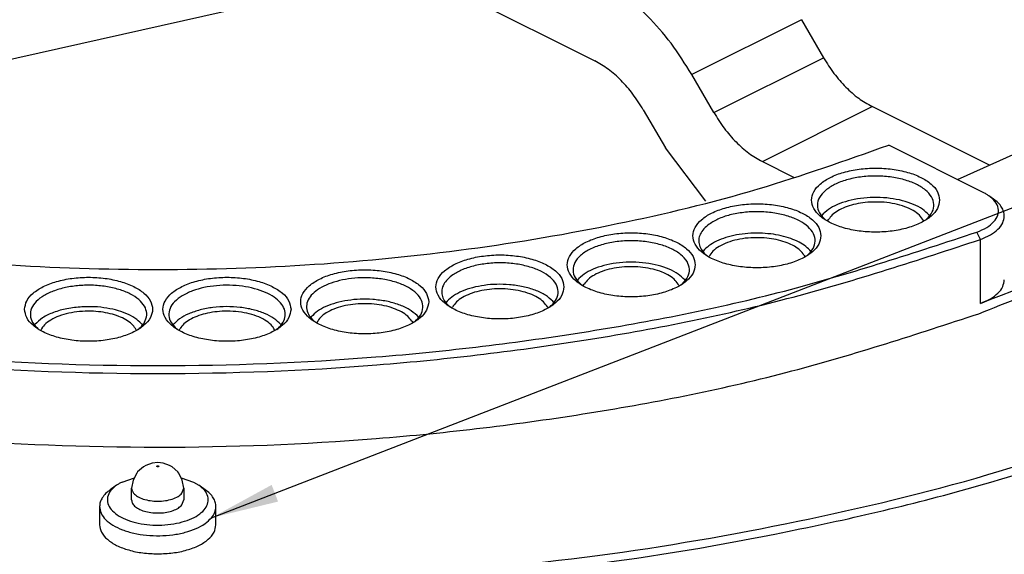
# Model space of a CAD drawing. Header units: inches. Extents: x -343 to 520, y -275 to 283.
# Tile 12 of 42: x -132 to -81, y -215 to -187. Entities that reach past the tile are written whole.
import ezdxf

# ---------------------------------------------------------------- set-up
doc = ezdxf.new("R2010")
doc.units = ezdxf.units.IN
doc.layers.add('1', color=7, linetype='Continuous')
doc.dimstyles.get("Standard").update_dxf_attribs({"dimtxt": 0.18, "dimasz": 0.18, "dimexe": 0.18, "dimexo": 0.0625, "dimgap": 0.09, "dimtad": 0, "dimtih": 1, "dimtoh": 1, "dimdec": 4, "dimzin": 0, "dimdsep": 46, "dimtxsty": 'Standard', "dimcen": 0.09, "dimadec": 0, "dimazin": 0, "dimtfac": 1, "dimtdec": 4, "dimtofl": 0, "dimtmove": 0, "dimatfit": 3, "dimfxl": 1, "dimtolj": 1, "dimtzin": 0, "dimarcsym": 0})

# ---------------------------------------------------------------- blocks, each defined once
blk = doc.blocks.new('GN615_1-M6-BSN__138', base_point=(-127.85, -213.86))
at = {"color": 7, "linetype": 'Continuous'}
for p, q in [((-125.131, -210.103), (-125.462, -210.22)), ((-124.85, -210.07), (-125.131, -210.103)), ((-124.569, -210.103), (-124.85, -210.07)), ((-124.238, -210.22), (-124.569, -210.103)), ((-125.938, -210.615), (-126.112, -210.989)), ((-125.892, -210.557), (-125.938, -210.615)), ((-125.591, -210.295), (-125.892, -210.557)), ((-125.462, -210.22), (-125.591, -210.295)), ((-124.109, -210.295), (-124.238, -210.22)), ((-123.808, -210.557), (-124.109, -210.295)), ((-123.762, -210.615), (-123.808, -210.557)), ((-123.588, -210.989), (-123.762, -210.615)), ((-126.688, -211.078), (-126.055, -210.867)), ((-126.112, -210.989), (-126.2, -211.391)), ((-123.645, -210.867), (-123.012, -211.078)), ((-123.5, -211.391), (-123.588, -210.989)), ((-123.012, -211.078), (-122.727, -211.247)), ((-126.973, -211.247), (-127.299, -211.478)), ((-126.2, -211.997), (-126.2, -211.391)), ((-123.603, -211.65), (-123.5, -211.391)), ((-123.5, -211.391), (-123.5, -211.997)), ((-122.401, -211.478), (-122.727, -211.247)), ((-123.603, -212.256), (-123.5, -211.997)), ((-127.85, -212.344), (-127.85, -213.279)), ((-121.85, -213.279), (-121.85, -212.344))]:
    blk.add_line(p, q, dxfattribs=at)
at = {"color": 1, "linetype": 'Continuous'}
for points, knots in [([(-124.8, -210.265), (-124.802, -210.261), (-124.806, -210.25), (-124.827, -210.242), (-124.85, -210.239), (-124.874, -210.242), (-124.893, -210.25), (-124.903, -210.265), (-124.893, -210.281), (-124.874, -210.288), (-124.85, -210.292), (-124.827, -210.288), (-124.806, -210.281), (-124.802, -210.27), (-124.8, -210.265)], [0, 0, 0, 0, 0.0141819, 0.0346428, 0.0598661, 0.0850894, 0.1055503, 0.1197323, 0.1339142, 0.1543751, 0.1795984, 0.2048217, 0.2252826, 0.2394645, 0.2394645, 0.2394645, 0.2394645]), ([(-126.097, -211.65), (-126.032, -211.71), (-125.888, -211.845), (-125.587, -211.966), (-125.235, -212.048), (-124.85, -212.075), (-124.465, -212.048), (-124.113, -211.966), (-123.812, -211.845), (-123.668, -211.71), (-123.603, -211.65)], [0, 0, 0, 0, 0.265236, 0.587516, 0.95553, 1.34849, 1.741451, 2.109464, 2.431744, 2.69698, 2.69698, 2.69698, 2.69698])]:
    blk.add_open_spline(points, degree=3, knots=knots, dxfattribs=at)
at = {"color": 7, "linetype": 'Continuous'}
for points, knots in [([(-126.688, -211.078), (-126.739, -211.104), (-126.837, -211.155), (-126.928, -211.217), (-126.973, -211.247)], [0, 0, 0, 0, 0.1700772, 0.3309107, 0.3309107, 0.3309107, 0.3309107]), ([(-127.299, -211.478), (-127.381, -211.541), (-127.536, -211.66), (-127.712, -211.876), (-127.828, -212.105), (-127.843, -212.266), (-127.85, -212.344)], [0, 0, 0, 0, 0.308419, 0.583421, 0.831439, 1.06405, 1.06405, 1.06405, 1.06405]), ([(-126.973, -211.247), (-127.083, -211.336), (-127.286, -211.499), (-127.46, -211.837), (-127.453, -212.202), (-127.321, -212.394), (-127.252, -212.495)], [0, 0, 0, 0, 0.421436, 0.774302, 1.101199, 1.460423, 1.460423, 1.460423, 1.460423]), ([(-127.252, -212.495), (-127.154, -212.591), (-126.94, -212.8), (-126.503, -213.014), (-125.986, -213.181), (-125.403, -213.28), (-124.79, -213.309), (-124.18, -213.266), (-123.608, -213.153), (-123.103, -212.977), (-122.694, -212.746), (-122.399, -212.468), (-122.239, -212.148), (-122.251, -211.806), (-122.427, -211.488), (-122.621, -211.332), (-122.727, -211.247)], [0, 0, 0, 0, 0.409001, 0.892154, 1.441443, 2.03865, 2.659777, 3.27828, 3.867884, 4.405444, 4.874327, 5.269217, 5.603449, 5.915204, 6.255308, 6.658992, 6.658992, 6.658992, 6.658992]), ([(-126.2, -211.391), (-126.195, -211.436), (-126.184, -211.532), (-126.127, -211.609), (-126.097, -211.65)], [0, 0, 0, 0, 0.1342161, 0.2823227, 0.2823227, 0.2823227, 0.2823227]), ([(-121.85, -212.344), (-121.857, -212.266), (-121.872, -212.105), (-121.988, -211.876), (-122.164, -211.66), (-122.319, -211.541), (-122.401, -211.478)], [0, 0, 0, 0, 0.232612, 0.480629, 0.755631, 1.064051, 1.064051, 1.064051, 1.064051]), ([(-126.2, -211.997), (-126.189, -212.061), (-126.163, -212.2), (-125.993, -212.37), (-125.757, -212.509), (-125.454, -212.61), (-125.109, -212.668), (-124.746, -212.679), (-124.389, -212.641), (-124.068, -212.556), (-123.794, -212.438), (-123.663, -212.312), (-123.603, -212.256)], [0, 0, 0, 0, 0.190104, 0.415262, 0.690071, 1.011464, 1.366194, 1.735646, 2.099152, 2.436855, 2.732737, 2.978616, 2.978616, 2.978616, 2.978616]), ([(-127.85, -212.344), (-127.833, -212.461), (-127.797, -212.711), (-127.534, -213.04), (-127.157, -213.324), (-126.66, -213.556), (-126.076, -213.727), (-125.429, -213.829), (-124.753, -213.856), (-124.082, -213.807), (-123.449, -213.685), (-122.89, -213.493), (-122.417, -213.253), (-122.185, -213.023), (-122.078, -212.918)], [0, 0, 0, 0, 0.349514, 0.746476, 1.216701, 1.764107, 2.378115, 3.039336, 3.723338, 4.403501, 5.053564, 5.650218, 6.176146, 6.62422, 6.62422, 6.62422, 6.62422]), ([(-122.078, -212.918), (-122.012, -212.828), (-121.886, -212.656), (-121.862, -212.444), (-121.85, -212.344)], [0, 0, 0, 0, 0.3291263, 0.6273848, 0.6273848, 0.6273848, 0.6273848])]:
    blk.add_open_spline(points, degree=3, knots=knots, dxfattribs=at)
blk = doc.blocks.new('E7018-22581_smp_connector_ring__143', base_point=(-216.35, -226.202))
at = {"color": 7, "linetype": 'Continuous'}
for p, q in [((-82.307, -196.155), (-87.175, -193.72)), ((-83.626, -195.495), (-80.611, -194.138)), ((-81.766, -196.503), (-82.011, -196.33)), ((-90.548, -197.263), (-90.636, -197.364)), ((-85.061, -197.364), (-85.092, -197.323)), ((-90.436, -197.571), (-90.409, -197.592)), ((-90.322, -197.642), (-90.279, -197.557)), ((-85.387, -197.611), (-85.374, -197.643)), ((-85.285, -197.59), (-85.203, -197.52)), ((-96.735, -199.176), (-96.755, -199.203)), ((-96.554, -199.409), (-96.532, -199.427)), ((-91.543, -199.382), (-91.491, -199.481)), ((-91.399, -199.425), (-91.36, -199.393)), ((-91.178, -199.202), (-91.18, -199.198)), ((-96.441, -199.48), (-96.434, -199.462)), ((-103.144, -200.595), (-103.235, -200.699)), ((-103.035, -200.906), (-103.008, -200.927)), ((-102.921, -200.977), (-102.876, -200.889)), ((-97.985, -200.949), (-97.973, -200.979)), ((-97.883, -200.925), (-97.805, -200.858)), ((-97.66, -200.699), (-97.688, -200.662)), ((-109.941, -201.767), (-110, -201.839)), ((-104.643, -202.06), (-104.565, -201.991)), ((-104.424, -201.839), (-104.484, -201.766)), ((-109.8, -202.045), (-109.781, -202.06)), ((-109.686, -202.116), (-109.659, -202.058)), ((-104.766, -202.057), (-104.739, -202.117)), ((-131.207, -202.99), (-131.187, -202.963)), ((-125.633, -202.986), (-125.63, -202.989)), ((-124.067, -202.986), (-124.07, -202.989)), ((-118.493, -202.99), (-118.513, -202.963)), ((-116.943, -202.567), (-116.972, -202.605)), ((-116.772, -202.811), (-116.75, -202.828)), ((-116.658, -202.883), (-116.646, -202.854)), ((-111.755, -202.794), (-111.71, -202.883)), ((-111.615, -202.826), (-111.59, -202.806)), ((-111.395, -202.604), (-111.487, -202.5)), ((-130.984, -203.215), (-131.007, -203.196)), ((-130.886, -203.25), (-130.893, -203.268)), ((-125.944, -203.268), (-125.996, -203.17)), ((-125.813, -203.181), (-125.852, -203.213)), ((-123.869, -203.196), (-123.844, -203.216)), ((-123.756, -203.267), (-123.704, -203.17)), ((-118.814, -203.25), (-118.807, -203.269)), ((-118.716, -203.214), (-118.651, -203.159))]:
    blk.add_line(p, q, dxfattribs=at)
at = {"color": 1, "linetype": 'Continuous'}
for p, q in [((-82.449, -198.581), (-82.626, -198.2)), ((-82.449, -201.872), (-82.449, -198.581))]:
    blk.add_line(p, q, dxfattribs=at)
at = {"color": 7, "linetype": 'Continuous'}
for points, knots in [([(-196.85, -173.279), (-196.669, -175.186), (-196.294, -179.131), (-193.391, -184.744), (-188.968, -189.987), (-182.967, -194.776), (-175.593, -199.026), (-166.997, -202.647), (-157.387, -205.558), (-146.99, -207.689), (-136.056, -208.989), (-124.85, -209.425), (-113.643, -208.993), (-102.715, -207.675), (-92.296, -205.607), (-85.723, -203.451), (-82.529, -202.404)], [0, 0, 0, 0, 5.700978, 11.794343, 18.571655, 26.190582, 34.693017, 44.034736, 54.110006, 64.769609, 75.83442, 87.106418, 98.378417, 109.443227, 120.102831, 130.1781, 130.1781, 130.1781, 130.1781]), ([(-82.529, -202.404), (-79.631, -201.255), (-74.095, -199.062), (-66.736, -194.768), (-60.731, -189.989), (-56.309, -184.744), (-53.406, -179.131), (-53.031, -175.186), (-52.85, -173.279)], [0, 0, 0, 0, 9.341718, 17.844153, 25.46308, 32.240392, 38.333756, 44.034734, 44.034734, 44.034734, 44.034734]), ([(-162.525, -193.72), (-160.294, -194.51), (-155.712, -196.131), (-148.455, -197.869), (-140.816, -199.171), (-132.901, -199.951), (-124.85, -200.214), (-116.799, -199.951), (-108.884, -199.171), (-101.245, -197.869), (-93.988, -196.131), (-89.406, -194.51), (-87.175, -193.72)], [0, 0, 0, 0, 7.095254, 14.572949, 22.349057, 30.329483, 38.413657, 46.49783, 54.478256, 62.254364, 69.732059, 76.827313, 76.827313, 76.827313, 76.827313]), ([(-82.449, -201.872), (-79.567, -200.749), (-74.059, -198.603), (-69.048, -195.47), (-66.659, -193.977)], [0, 0, 0, 0, 9.256425, 17.688177, 17.688177, 17.688177, 17.688177]), ([(-84.548, -196.552), (-84.573, -196.404), (-84.628, -196.083), (-85.006, -195.682), (-85.535, -195.349), (-86.219, -195.096), (-87.005, -194.938), (-87.848, -194.884), (-88.69, -194.938), (-89.477, -195.096), (-90.159, -195.349), (-90.695, -195.682), (-91.054, -196.083), (-91.191, -196.552), (-91.054, -197.021), (-90.695, -197.423), (-90.159, -197.755), (-89.477, -198.008), (-88.69, -198.166), (-87.848, -198.22), (-87.005, -198.166), (-86.219, -198.008), (-85.535, -197.755), (-85.006, -197.423), (-84.628, -197.021), (-84.573, -196.7), (-84.548, -196.552)], [0, 0, 0, 0, 0.441607, 0.958372, 1.584316, 2.316343, 3.12913, 3.985081, 4.841032, 5.65382, 6.385847, 7.01179, 7.528555, 7.970162, 8.411769, 8.928534, 9.554478, 10.286505, 11.099292, 11.955243, 12.811194, 13.623982, 14.356009, 14.981953, 15.498717, 15.940324, 15.940324, 15.940324, 15.940324]), ([(-85.203, -197.52), (-85.099, -197.407), (-84.905, -197.196), (-84.812, -196.768), (-84.954, -196.353), (-85.29, -195.997), (-85.78, -195.703), (-86.399, -195.48), (-87.109, -195.341), (-87.866, -195.296), (-88.623, -195.345), (-89.327, -195.491), (-89.948, -195.708), (-90.282, -195.944), (-90.436, -196.053)], [0, 0, 0, 0, 0.453721, 0.846605, 1.246934, 1.718136, 2.286921, 2.948871, 3.681017, 4.45011, 5.218276, 5.947748, 6.605633, 7.169632, 7.169632, 7.169632, 7.169632]), ([(-90.436, -196.053), (-90.551, -196.166), (-90.763, -196.376), (-90.887, -196.812), (-90.763, -197.248), (-90.551, -197.457), (-90.436, -197.571)], [0, 0, 0, 0, 0.477646, 0.884548, 1.291449, 1.769095, 1.769095, 1.769095, 1.769095]), ([(-82.626, -198.2), (-82.453, -198.128), (-82.134, -197.995), (-81.755, -197.7), (-81.525, -197.352), (-81.498, -196.964), (-81.678, -196.598), (-81.894, -196.425), (-82.011, -196.33)], [0, 0, 0, 0, 0.56075, 1.032539, 1.422928, 1.77275, 2.147453, 2.596607, 2.596607, 2.596607, 2.596607]), ([(-82.011, -196.33), (-82.058, -196.299), (-82.153, -196.235), (-82.254, -196.182), (-82.307, -196.155)], [0, 0, 0, 0, 0.1670194, 0.3436379, 0.3436379, 0.3436379, 0.3436379]), ([(-90.667, -198.39), (-90.692, -198.243), (-90.746, -197.922), (-91.125, -197.52), (-91.654, -197.187), (-92.338, -196.935), (-93.124, -196.776), (-93.967, -196.722), (-94.809, -196.776), (-95.596, -196.935), (-96.278, -197.187), (-96.813, -197.52), (-97.173, -197.922), (-97.31, -198.39), (-97.173, -198.859), (-96.813, -199.261), (-96.278, -199.594), (-95.596, -199.846), (-94.809, -200.005), (-93.967, -200.059), (-93.124, -200.005), (-92.338, -199.846), (-91.654, -199.594), (-91.125, -199.261), (-90.746, -198.859), (-90.692, -198.538), (-90.667, -198.39)], [0, 0, 0, 0, 0.441607, 0.958372, 1.584316, 2.316343, 3.12913, 3.985081, 4.841032, 5.65382, 6.385847, 7.01179, 7.528555, 7.970162, 8.411769, 8.928534, 9.554478, 10.286505, 11.099292, 11.955243, 12.811194, 13.623982, 14.356009, 14.981953, 15.498717, 15.940324, 15.940324, 15.940324, 15.940324]), ([(-85.092, -197.323), (-85.201, -197.219), (-85.438, -196.992), (-85.915, -196.755), (-86.478, -196.566), (-87.112, -196.449), (-87.782, -196.403), (-88.456, -196.434), (-89.099, -196.538), (-89.678, -196.714), (-90.174, -196.94), (-90.43, -197.161), (-90.548, -197.263)], [0, 0, 0, 0, 0.451347, 0.980117, 1.578533, 2.229007, 2.908198, 3.589974, 4.247962, 4.85807, 5.401324, 5.867643, 5.867643, 5.867643, 5.867643]), ([(-87.998, -196.651), (-88.169, -196.661), (-88.503, -196.68), (-88.981, -196.773), (-89.415, -196.908), (-89.784, -197.086), (-90.084, -197.293), (-90.217, -197.473), (-90.279, -197.557)], [0, 0, 0, 0, 0.511216, 1.002113, 1.458622, 1.869662, 2.228989, 2.5379, 2.5379, 2.5379, 2.5379]), ([(-85.387, -197.611), (-85.451, -197.515), (-85.589, -197.305), (-85.932, -197.072), (-86.358, -196.876), (-86.864, -196.737), (-87.419, -196.653), (-87.804, -196.651), (-87.998, -196.651)], [0, 0, 0, 0, 0.342191, 0.748207, 1.2203, 1.748479, 2.315378, 2.899472, 2.899472, 2.899472, 2.899472]), ([(-81.216, -197.369), (-81.223, -197.291), (-81.238, -197.13), (-81.354, -196.902), (-81.53, -196.685), (-81.685, -196.566), (-81.766, -196.503)], [0, 0, 0, 0, 0.232611, 0.480629, 0.75563, 1.064049, 1.064049, 1.064049, 1.064049]), ([(-91.36, -199.393), (-91.252, -199.284), (-91.052, -199.081), (-90.931, -198.666), (-91.037, -198.254), (-91.339, -197.894), (-91.794, -197.593), (-92.379, -197.359), (-93.06, -197.204), (-93.798, -197.137), (-94.546, -197.162), (-95.257, -197.281), (-95.895, -197.472), (-96.255, -197.688), (-96.422, -197.788)], [0, 0, 0, 0, 0.455221, 0.845628, 1.23323, 1.681818, 2.222677, 2.855982, 3.562711, 4.31295, 5.071399, 5.801809, 6.471257, 7.05502, 7.05502, 7.05502, 7.05502]), ([(-82.449, -198.581), (-82.273, -198.509), (-81.945, -198.374), (-81.55, -198.083), (-81.273, -197.747), (-81.234, -197.489), (-81.216, -197.369)], [0, 0, 0, 0, 0.569277, 1.057615, 1.467985, 1.827285, 1.827285, 1.827285, 1.827285]), ([(-96.422, -197.788), (-96.521, -197.866), (-96.705, -198.012), (-96.897, -198.289), (-96.984, -198.585), (-96.948, -198.886), (-96.801, -199.174), (-96.64, -199.327), (-96.554, -199.409)], [0, 0, 0, 0, 0.37534, 0.701533, 0.994459, 1.280889, 1.590164, 1.943268, 1.943268, 1.943268, 1.943268]), ([(-167.074, -198.2), (-163.889, -199.248), (-157.334, -201.403), (-146.939, -203.472), (-136.035, -204.79), (-124.85, -205.221), (-113.665, -204.79), (-102.761, -203.472), (-92.366, -201.403), (-85.811, -199.248), (-82.626, -198.2)], [0, 0, 0, 0, 10.05016, 20.685861, 31.727684, 42.977183, 54.226683, 65.268505, 75.904207, 85.954366, 85.954366, 85.954366, 85.954366]), ([(-97.147, -199.888), (-97.172, -199.74), (-97.226, -199.419), (-97.605, -199.017), (-98.134, -198.684), (-98.818, -198.432), (-99.604, -198.273), (-100.447, -198.219), (-101.289, -198.273), (-102.076, -198.432), (-102.758, -198.684), (-103.293, -199.017), (-103.653, -199.419), (-103.79, -199.888), (-103.653, -200.356), (-103.293, -200.758), (-102.758, -201.091), (-102.076, -201.343), (-101.289, -201.502), (-100.447, -201.556), (-99.604, -201.502), (-98.818, -201.343), (-98.134, -201.091), (-97.605, -200.758), (-97.226, -200.356), (-97.172, -200.035), (-97.147, -199.888)], [0, 0, 0, 0, 0.441607, 0.958372, 1.584316, 2.316343, 3.12913, 3.985081, 4.841032, 5.65382, 6.385847, 7.01179, 7.528555, 7.970162, 8.411769, 8.928534, 9.554478, 10.286505, 11.099292, 11.955243, 12.811194, 13.623982, 14.356009, 14.981953, 15.498717, 15.940324, 15.940324, 15.940324, 15.940324]), ([(-93.82, -198.256), (-94.024, -198.257), (-94.426, -198.259), (-95.013, -198.338), (-95.557, -198.47), (-96.035, -198.656), (-96.44, -198.879), (-96.641, -199.082), (-96.735, -199.176)], [0, 0, 0, 0, 0.610289, 1.206214, 1.769948, 2.286273, 2.74444, 3.140772, 3.140772, 3.140772, 3.140772]), ([(-91.18, -199.198), (-91.264, -199.11), (-91.443, -198.92), (-91.805, -198.703), (-92.234, -198.518), (-92.726, -198.379), (-93.261, -198.285), (-93.632, -198.266), (-93.82, -198.256)], [0, 0, 0, 0, 0.363753, 0.78121, 1.250659, 1.764515, 2.311334, 2.877251, 2.877251, 2.877251, 2.877251]), ([(-167.251, -198.581), (-164.053, -199.633), (-157.47, -201.798), (-147.031, -203.875), (-136.081, -205.199), (-124.85, -205.631), (-113.619, -205.199), (-102.669, -203.875), (-92.23, -201.798), (-85.647, -199.633), (-82.449, -198.581)], [0, 0, 0, 0, 10.092211, 20.772413, 31.860435, 43.157004, 54.453573, 65.541595, 76.221797, 86.314008, 86.314008, 86.314008, 86.314008]), ([(-97.805, -200.858), (-97.7, -200.744), (-97.504, -200.533), (-97.41, -200.101), (-97.556, -199.683), (-97.897, -199.326), (-98.394, -199.031), (-99.021, -198.809), (-99.738, -198.673), (-100.501, -198.631), (-101.261, -198.687), (-101.968, -198.835), (-102.578, -199.068), (-103.054, -199.373), (-103.372, -199.739), (-103.484, -200.163), (-103.357, -200.589), (-103.147, -200.795), (-103.035, -200.906)], [0, 0, 0, 0, 0.457283, 0.852825, 1.256326, 1.732249, 2.307261, 2.976307, 3.715528, 4.490717, 5.263117, 5.994307, 6.651158, 7.211866, 7.674994, 8.072754, 8.473363, 8.943157, 8.943157, 8.943157, 8.943157]), ([(-93.843, -198.488), (-94.038, -198.49), (-94.421, -198.493), (-94.975, -198.58), (-95.478, -198.722), (-95.9, -198.92), (-96.238, -199.156), (-96.372, -199.366), (-96.434, -199.462)], [0, 0, 0, 0, 0.583806, 1.149366, 1.67529, 2.144472, 2.547366, 2.886944, 2.886944, 2.886944, 2.886944]), ([(-91.543, -199.382), (-91.607, -199.299), (-91.744, -199.12), (-92.049, -198.914), (-92.421, -198.738), (-92.858, -198.606), (-93.338, -198.515), (-93.673, -198.497), (-93.843, -198.488)], [0, 0, 0, 0, 0.311358, 0.673445, 1.087077, 1.545698, 2.038029, 2.549887, 2.549887, 2.549887, 2.549887]), ([(-103.912, -201.026), (-103.937, -200.878), (-103.992, -200.557), (-104.37, -200.155), (-104.899, -199.823), (-105.583, -199.57), (-106.37, -199.412), (-107.212, -199.358), (-108.054, -199.412), (-108.842, -199.57), (-109.524, -199.823), (-110.059, -200.155), (-110.419, -200.557), (-110.555, -201.026), (-110.419, -201.495), (-110.059, -201.896), (-109.524, -202.229), (-108.842, -202.482), (-108.054, -202.64), (-107.212, -202.694), (-106.37, -202.64), (-105.583, -202.482), (-104.899, -202.229), (-104.37, -201.896), (-103.992, -201.495), (-103.937, -201.174), (-103.912, -201.026)], [0, 0, 0, 0, 0.441607, 0.958372, 1.584316, 2.316343, 3.12913, 3.985081, 4.841032, 5.65382, 6.385847, 7.01179, 7.528555, 7.970162, 8.411769, 8.928534, 9.554478, 10.286505, 11.099292, 11.955243, 12.811194, 13.623982, 14.356009, 14.981953, 15.498717, 15.940324, 15.940324, 15.940324, 15.940324]), ([(-104.565, -201.991), (-104.463, -201.88), (-104.274, -201.674), (-104.177, -201.256), (-104.306, -200.85), (-104.624, -200.497), (-105.092, -200.203), (-105.686, -199.976), (-106.373, -199.829), (-107.112, -199.771), (-107.857, -199.804), (-108.56, -199.931), (-109.189, -200.128), (-109.54, -200.347), (-109.703, -200.449)], [0, 0, 0, 0, 0.444862, 0.830555, 1.220983, 1.677055, 2.226151, 2.866036, 3.576478, 4.327073, 5.082529, 5.806993, 6.468293, 7.042851, 7.042851, 7.042851, 7.042851]), ([(-97.688, -200.662), (-97.797, -200.557), (-98.033, -200.33), (-98.509, -200.092), (-99.071, -199.903), (-99.704, -199.785), (-100.375, -199.739), (-101.048, -199.769), (-101.692, -199.872), (-102.271, -200.047), (-102.769, -200.273), (-103.026, -200.493), (-103.144, -200.595)], [0, 0, 0, 0, 0.450618, 0.978668, 1.576491, 2.226573, 2.905611, 3.587488, 4.245822, 4.856486, 5.400442, 5.867501, 5.867501, 5.867501, 5.867501]), ([(-110.884, -201.792), (-110.909, -201.645), (-110.964, -201.324), (-111.342, -200.922), (-111.871, -200.589), (-112.555, -200.337), (-113.342, -200.178), (-114.184, -200.124), (-115.026, -200.178), (-115.814, -200.337), (-116.496, -200.589), (-117.031, -200.922), (-117.391, -201.324), (-117.527, -201.792), (-117.391, -202.261), (-117.031, -202.663), (-116.496, -202.996), (-115.814, -203.248), (-115.026, -203.407), (-114.184, -203.461), (-113.342, -203.407), (-112.555, -203.248), (-111.871, -202.996), (-111.342, -202.663), (-110.964, -202.261), (-110.909, -201.94), (-110.884, -201.792)], [0, 0, 0, 0, 0.441607, 0.958372, 1.584316, 2.316343, 3.12913, 3.985081, 4.841032, 5.65382, 6.385847, 7.01179, 7.528555, 7.970162, 8.411769, 8.928534, 9.554478, 10.286505, 11.099292, 11.955243, 12.811194, 13.623982, 14.356009, 14.981953, 15.498717, 15.940324, 15.940324, 15.940324, 15.940324]), ([(-109.703, -200.449), (-109.796, -200.527), (-109.972, -200.672), (-110.152, -200.946), (-110.23, -201.237), (-110.19, -201.532), (-110.042, -201.814), (-109.884, -201.964), (-109.8, -202.045)], [0, 0, 0, 0, 0.363487, 0.68046, 0.96688, 1.2486, 1.553279, 1.900505, 1.900505, 1.900505, 1.900505]), ([(-100.385, -199.984), (-100.568, -199.988), (-100.929, -199.994), (-101.45, -200.077), (-101.926, -200.209), (-102.332, -200.392), (-102.663, -200.608), (-102.809, -200.801), (-102.876, -200.889)], [0, 0, 0, 0, 0.549055, 1.080996, 1.578009, 2.02561, 2.415013, 2.746626, 2.746626, 2.746626, 2.746626]), ([(-97.985, -200.949), (-98.043, -200.859), (-98.17, -200.662), (-98.481, -200.438), (-98.87, -200.246), (-99.333, -200.103), (-99.845, -200.007), (-100.203, -199.992), (-100.385, -199.984)], [0, 0, 0, 0, 0.320078, 0.696112, 1.131205, 1.618271, 2.143863, 2.690741, 2.690741, 2.690741, 2.690741]), ([(-131.719, -202.178), (-131.694, -202.326), (-131.639, -202.647), (-131.261, -203.048), (-130.732, -203.381), (-130.048, -203.634), (-129.262, -203.792), (-128.419, -203.846), (-127.577, -203.792), (-126.79, -203.634), (-126.108, -203.381), (-125.572, -203.048), (-125.213, -202.647), (-125.076, -202.178), (-125.213, -201.709), (-125.572, -201.307), (-126.108, -200.975), (-126.79, -200.722), (-127.577, -200.564), (-128.419, -200.51), (-129.262, -200.564), (-130.048, -200.722), (-130.732, -200.975), (-131.261, -201.307), (-131.639, -201.709), (-131.694, -202.03), (-131.719, -202.178)], [0, 0, 0, 0, 0.441607, 0.958372, 1.584316, 2.316343, 3.12913, 3.985081, 4.841032, 5.65382, 6.385847, 7.01179, 7.528555, 7.970162, 8.411769, 8.928534, 9.554478, 10.286505, 11.099292, 11.955243, 12.811194, 13.623982, 14.356009, 14.981953, 15.498717, 15.940324, 15.940324, 15.940324, 15.940324]), ([(-125.531, -202.843), (-125.48, -202.723), (-125.381, -202.486), (-125.473, -202.079), (-125.744, -201.726), (-126.167, -201.425), (-126.715, -201.185), (-127.362, -201.018), (-128.07, -200.933), (-128.799, -200.935), (-129.505, -201.024), (-130.148, -201.194), (-130.693, -201.436), (-131.109, -201.739), (-131.375, -202.097), (-131.45, -202.499), (-131.314, -202.896), (-131.115, -203.091), (-131.007, -203.196)], [0, 0, 0, 0, 0.381115, 0.755159, 1.182157, 1.694402, 2.295258, 2.969587, 3.691488, 4.429366, 5.149869, 5.821559, 6.418874, 6.927278, 7.351145, 7.724154, 8.106973, 8.554343, 8.554343, 8.554343, 8.554343]), ([(-117.981, -202.178), (-118.006, -202.03), (-118.061, -201.709), (-118.439, -201.307), (-118.968, -200.975), (-119.652, -200.722), (-120.438, -200.564), (-121.281, -200.51), (-122.123, -200.564), (-122.91, -200.722), (-123.592, -200.975), (-124.128, -201.307), (-124.487, -201.709), (-124.624, -202.178), (-124.487, -202.647), (-124.128, -203.048), (-123.592, -203.381), (-122.91, -203.634), (-122.123, -203.792), (-121.281, -203.846), (-120.438, -203.792), (-119.652, -203.634), (-118.968, -203.381), (-118.439, -203.048), (-118.061, -202.647), (-118.006, -202.326), (-117.981, -202.178)], [0, 0, 0, 0, 0.441607, 0.958372, 1.584316, 2.316343, 3.12913, 3.985081, 4.841032, 5.65382, 6.385847, 7.01179, 7.528555, 7.970162, 8.411769, 8.928534, 9.554478, 10.286505, 11.099292, 11.955243, 12.811194, 13.623982, 14.356009, 14.981953, 15.498717, 15.940324, 15.940324, 15.940324, 15.940324]), ([(-118.651, -203.159), (-118.557, -203.061), (-118.381, -202.878), (-118.258, -202.52), (-118.306, -202.156), (-118.517, -201.822), (-118.86, -201.531), (-119.318, -201.287), (-119.87, -201.1), (-120.491, -200.978), (-121.151, -200.926), (-121.816, -200.95), (-122.458, -201.04), (-122.86, -201.167), (-123.054, -201.228)], [0, 0, 0, 0, 0.403731, 0.754325, 1.093656, 1.469477, 1.912182, 2.430298, 3.016926, 3.655618, 4.324259, 4.997882, 5.651068, 6.260292, 6.260292, 6.260292, 6.260292]), ([(-113.879, -200.56), (-114.099, -200.556), (-114.535, -200.547), (-115.171, -200.624), (-115.761, -200.762), (-116.278, -200.962), (-116.699, -201.213), (-117.006, -201.507), (-117.181, -201.841), (-117.196, -202.197), (-117.051, -202.541), (-116.869, -202.717), (-116.772, -202.811)], [0, 0, 0, 0, 0.659606, 1.306414, 1.917699, 2.474064, 2.962154, 3.378521, 3.735343, 4.06536, 4.414136, 4.817982, 4.817982, 4.817982, 4.817982]), ([(-111.59, -202.806), (-111.482, -202.699), (-111.282, -202.501), (-111.151, -202.097), (-111.237, -201.691), (-111.517, -201.333), (-111.947, -201.03), (-112.507, -200.791), (-113.164, -200.622), (-113.635, -200.581), (-113.879, -200.56)], [0, 0, 0, 0, 0.45056, 0.83631, 1.214647, 1.647536, 2.167904, 2.778632, 3.463549, 4.195483, 4.195483, 4.195483, 4.195483]), ([(-106.725, -200.91), (-106.942, -200.899), (-107.374, -200.877), (-108.011, -200.933), (-108.611, -201.049), (-109.146, -201.23), (-109.602, -201.456), (-109.834, -201.668), (-109.941, -201.767)], [0, 0, 0, 0, 0.650791, 1.295811, 1.912631, 2.481324, 2.986814, 3.422073, 3.422073, 3.422073, 3.422073]), ([(-104.484, -201.766), (-104.607, -201.656), (-104.876, -201.415), (-105.41, -201.176), (-106.035, -200.99), (-106.489, -200.937), (-106.725, -200.91)], [0, 0, 0, 0, 0.494421, 1.077137, 1.73569, 2.446133, 2.446133, 2.446133, 2.446133]), ([(-82.449, -201.872), (-82.273, -201.8), (-81.945, -201.665), (-81.55, -201.373), (-81.273, -201.038), (-81.234, -200.78), (-81.216, -200.66)], [0, 0, 0, 0, 0.569278, 1.057616, 1.467986, 1.827286, 1.827286, 1.827286, 1.827286]), ([(-123.054, -201.228), (-123.236, -201.303), (-123.573, -201.444), (-123.98, -201.75), (-124.24, -202.106), (-124.311, -202.505), (-124.174, -202.898), (-123.976, -203.092), (-123.869, -203.196)], [0, 0, 0, 0, 0.589675, 1.09148, 1.510457, 1.880372, 2.260883, 2.705322, 2.705322, 2.705322, 2.705322]), ([(-107.213, -201.122), (-107.395, -201.128), (-107.755, -201.139), (-108.271, -201.228), (-108.741, -201.366), (-109.138, -201.553), (-109.46, -201.773), (-109.596, -201.968), (-109.659, -202.058)], [0, 0, 0, 0, 0.548082, 1.076944, 1.569049, 2.010419, 2.393098, 2.718816, 2.718816, 2.718816, 2.718816]), ([(-104.766, -202.057), (-104.829, -201.968), (-104.965, -201.773), (-105.287, -201.553), (-105.684, -201.365), (-106.154, -201.228), (-106.671, -201.139), (-107.03, -201.128), (-107.213, -201.122)], [0, 0, 0, 0, 0.325773, 0.708514, 1.149943, 1.642095, 2.170987, 2.71908, 2.71908, 2.71908, 2.71908]), ([(-113.77, -201.671), (-113.987, -201.662), (-114.418, -201.646), (-115.052, -201.709), (-115.647, -201.833), (-116.173, -202.02), (-116.618, -202.251), (-116.84, -202.467), (-116.943, -202.567)], [0, 0, 0, 0, 0.651293, 1.294236, 1.906578, 2.468808, 2.966574, 3.394014, 3.394014, 3.394014, 3.394014]), ([(-114.246, -201.889), (-114.429, -201.897), (-114.786, -201.912), (-115.299, -202.008), (-115.762, -202.151), (-116.15, -202.343), (-116.461, -202.567), (-116.588, -202.764), (-116.646, -202.854)], [0, 0, 0, 0, 0.546866, 1.072427, 1.559445, 1.99448, 2.370452, 2.690478, 2.690478, 2.690478, 2.690478]), ([(-111.755, -202.794), (-111.822, -202.705), (-111.968, -202.512), (-112.299, -202.296), (-112.705, -202.114), (-113.182, -201.982), (-113.703, -201.899), (-114.063, -201.892), (-114.246, -201.889)], [0, 0, 0, 0, 0.331669, 0.721134, 1.168792, 1.66585, 2.197819, 2.746882, 2.746882, 2.746882, 2.746882]), ([(-111.487, -202.5), (-111.615, -202.391), (-111.895, -202.154), (-112.441, -201.921), (-113.074, -201.743), (-113.532, -201.695), (-113.77, -201.671)], [0, 0, 0, 0, 0.503319, 1.094405, 1.759351, 2.473383, 2.473383, 2.473383, 2.473383]), ([(-128.761, -202.051), (-129.019, -202.076), (-129.516, -202.122), (-130.198, -202.317), (-130.778, -202.574), (-131.059, -202.842), (-131.187, -202.963)], [0, 0, 0, 0, 0.775309, 1.493633, 2.123838, 2.650401, 2.650401, 2.650401, 2.650401]), ([(-128.295, -202.276), (-128.49, -202.277), (-128.873, -202.281), (-129.427, -202.367), (-129.93, -202.509), (-130.352, -202.707), (-130.69, -202.943), (-130.825, -203.153), (-130.886, -203.25)], [0, 0, 0, 0, 0.583814, 1.149403, 1.675376, 2.144621, 2.547582, 2.887215, 2.887215, 2.887215, 2.887215]), ([(-125.633, -202.986), (-125.73, -202.885), (-125.942, -202.666), (-126.377, -202.43), (-126.893, -202.236), (-127.482, -202.106), (-128.113, -202.035), (-128.544, -202.046), (-128.761, -202.051)], [0, 0, 0, 0, 0.41971, 0.909673, 1.465256, 2.072871, 2.713455, 3.364959, 3.364959, 3.364959, 3.364959]), ([(-125.996, -203.17), (-126.059, -203.087), (-126.196, -202.907), (-126.501, -202.702), (-126.873, -202.526), (-127.31, -202.393), (-127.79, -202.303), (-128.125, -202.285), (-128.295, -202.276)], [0, 0, 0, 0, 0.311306, 0.673334, 1.086911, 1.545487, 2.037787, 2.549631, 2.549631, 2.549631, 2.549631]), ([(-118.513, -202.963), (-118.624, -202.855), (-118.867, -202.618), (-119.363, -202.373), (-119.949, -202.182), (-120.609, -202.066), (-121.305, -202.028), (-121.999, -202.071), (-122.656, -202.192), (-123.236, -202.389), (-123.724, -202.637), (-123.959, -202.876), (-124.067, -202.986)], [0, 0, 0, 0, 0.465176, 1.013349, 1.635816, 2.312704, 3.017751, 3.721774, 4.395692, 5.013562, 5.556112, 6.015643, 6.015643, 6.015643, 6.015643]), ([(-121.405, -202.276), (-121.575, -202.285), (-121.91, -202.303), (-122.39, -202.393), (-122.827, -202.526), (-123.199, -202.702), (-123.504, -202.907), (-123.641, -203.087), (-123.704, -203.17)], [0, 0, 0, 0, 0.511844, 1.004144, 1.46272, 1.876296, 2.238324, 2.54963, 2.54963, 2.54963, 2.54963]), ([(-118.814, -203.25), (-118.875, -203.153), (-119.01, -202.943), (-119.348, -202.707), (-119.77, -202.509), (-120.273, -202.367), (-120.827, -202.281), (-121.21, -202.277), (-121.405, -202.276)], [0, 0, 0, 0, 0.339633, 0.742594, 1.211839, 1.737812, 2.303402, 2.887216, 2.887216, 2.887216, 2.887216]), ([(-125.813, -203.181), (-125.756, -203.128), (-125.648, -203.027), (-125.569, -202.902), (-125.531, -202.843)], [0, 0, 0, 0, 0.2309341, 0.4420202, 0.4420202, 0.4420202, 0.4420202]), ([(-112.881, -215.962), (-109.311, -215.647), (-102.261, -215.024), (-91.97, -213.225), (-82.174, -210.902), (-75.973, -208.744), (-72.951, -207.692)], [0, 0, 0, 0, 10.747141, 21.224477, 31.313678, 40.908629, 40.908629, 40.908629, 40.908629]), ([(-112.84, -216.37), (-109.257, -216.054), (-102.182, -215.429), (-91.855, -213.624), (-82.025, -211.292), (-75.803, -209.127), (-72.77, -208.071)], [0, 0, 0, 0, 10.784544, 21.298344, 31.422658, 41.051003, 41.051003, 41.051003, 41.051003]), ([(-127.85, -213.279), (-127.827, -213.414), (-127.778, -213.705), (-127.434, -214.07), (-126.953, -214.373), (-126.331, -214.602), (-125.616, -214.751), (-125.11, -214.77), (-124.85, -214.779)], [0, 0, 0, 0, 0.401461, 0.871247, 1.440287, 2.105766, 2.844664, 3.622801, 3.622801, 3.622801, 3.622801]), ([(-124.85, -214.779), (-124.59, -214.77), (-124.084, -214.751), (-123.369, -214.602), (-122.747, -214.373), (-122.266, -214.07), (-121.922, -213.705), (-121.873, -213.414), (-121.85, -213.279)], [0, 0, 0, 0, 0.778138, 1.517036, 2.182515, 2.751555, 3.221341, 3.622802, 3.622802, 3.622802, 3.622802])]:
    blk.add_open_spline(points, degree=3, knots=knots, dxfattribs=at)
blk = doc.blocks.new('N2398-62570_port_scale_rf_probe_card_ring__145', base_point=(-216.35, -226.202))
for name, p in [('E7018-22581_smp_connector_ring__143', (-216.35, -226.202)), ('GN615_1-M6-BSN__138', (-127.85, -213.86))]:
    blk.add_blockref(name, p)
blk = doc.blocks.new('psrf_probe_card_unit__146', base_point=(-216.35, -226.202))
blk.add_blockref('N2398-62570_port_scale_rf_probe_card_ring__145', (-216.35, -226.202))
blk = doc.blocks.new('handle_E7018-24955__149', base_point=(-175.459, -213.966))
at = {"color": 7, "linetype": 'Continuous'}
for p, q in [((-153.034, -164.025), (-102.323, -189.38)), ((-91.666, -187.258), (-90.53, -189.218)), ((-96.187, -192.046), (-97.323, -190.087)), ((-81.987, -194.757), (-88.03, -191.736)), ((-99.823, -191.898), (-98.687, -193.858)), ((-96.603, -196.605), (-98.687, -193.858)), ((-93.687, -194.564), (-92.088, -195.364))]:
    blk.add_line(p, q, dxfattribs=at)
at = {"color": 1, "linetype": 'Continuous'}
for p, q in [((-91.666, -187.258), (-97.323, -190.087)), ((-96.187, -192.046), (-90.53, -189.218)), ((-93.687, -194.564), (-88.03, -191.736))]:
    blk.add_line(p, q, dxfattribs=at)
at = {"color": 7, "linetype": 'Continuous'}
for points, knots in [([(-97.323, -190.087), (-97.666, -189.539), (-98.34, -188.462), (-99.566, -187.064), (-100.872, -185.883), (-101.853, -185.32), (-102.323, -185.05)], [0, 0, 0, 0, 1.936289, 3.803623, 5.563178, 7.186757, 7.186757, 7.186757, 7.186757]), ([(-90.53, -189.218), (-90.359, -189.492), (-90.022, -190.03), (-89.409, -190.729), (-88.756, -191.319), (-88.265, -191.601), (-88.03, -191.736)], [0, 0, 0, 0, 0.968144, 1.901812, 2.781589, 3.593379, 3.593379, 3.593379, 3.593379]), ([(-99.823, -191.898), (-99.995, -191.624), (-100.331, -191.086), (-100.945, -190.387), (-101.598, -189.797), (-102.088, -189.515), (-102.323, -189.38)], [0, 0, 0, 0, 0.968144, 1.901812, 2.781589, 3.593379, 3.593379, 3.593379, 3.593379]), ([(-96.187, -192.046), (-96.016, -192.32), (-95.679, -192.858), (-95.066, -193.557), (-94.412, -194.148), (-93.922, -194.429), (-93.687, -194.564)], [0, 0, 0, 0, 0.968144, 1.901812, 2.781589, 3.593379, 3.593379, 3.593379, 3.593379])]:
    blk.add_open_spline(points, degree=3, knots=knots, dxfattribs=at)
blk = doc.blocks.new('probe_card_stiffner_assy_E7018-64155__150', base_point=(-277.25, -266.577))
blk.add_blockref('handle_E7018-24955__149', (-175.459, -213.966))
blk = doc.blocks.new('probe_card_assy__152', base_point=(-277.25, -266.577))
for name, p in [('probe_card_stiffner_assy_E7018-64155__150', (-277.25, -266.577)), ('psrf_probe_card_unit__146', (-216.35, -226.202))]:
    blk.add_blockref(name, p)
blk = doc.blocks.new('gen2', base_point=(-124.85, -182))
blk.add_blockref('probe_card_assy__152', (-277.25, -266.577))
blk = doc.blocks.new('1')
at = {"layer": '1', "color": 1}
blk.add_solid([(-118.98, -211.225), (-118.648, -212.085), (-122.078, -212.918)], dxfattribs=at)
blk.add_blockref('gen2', (-124.85, -182))
at = {"layer": '1', "color": 1, "linetype": 'Continuous', "has_arrowhead": 0}
for points in [[(-178.969, -199.762), (38.032, -150.967)], [(-122.078, -212.918), (38.032, -150.967)]]:
    blk.add_leader(points, dimstyle='Standard', dxfattribs=at)

msp = doc.modelspace()

# ---------------------------------------------------------------- block references
at = {"layer": '1'}
msp.add_blockref('1', (0, 0), dxfattribs=at)

doc.saveas('drawing.dxf')
